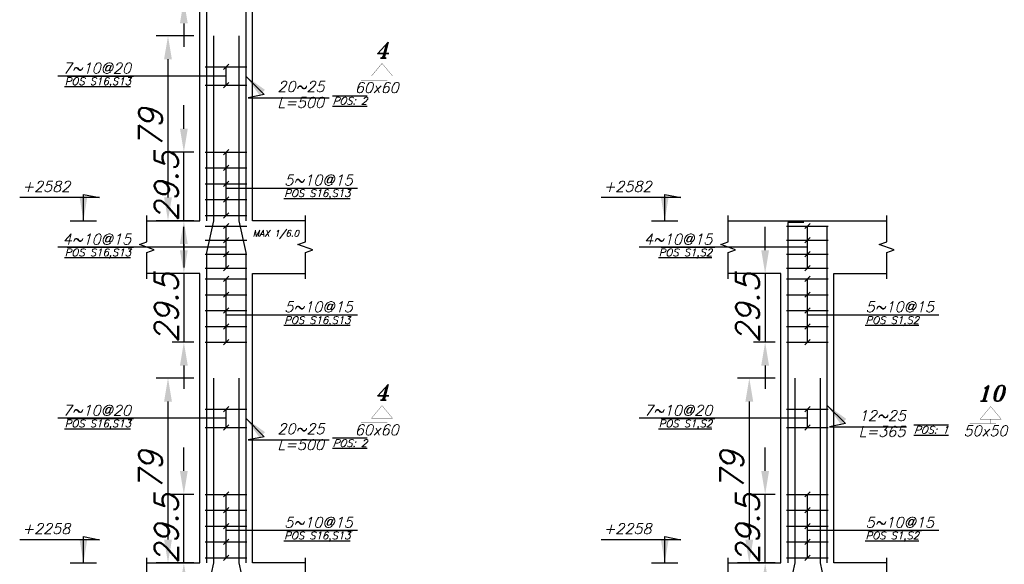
# Model space of a CAD drawing. Header units: inches. Extents: x 826 to 1034, y 702 to 834.
# Tile 22 of 93: x 882.64 to 891.06, y 736.59 to 741.24. Entities that reach past the tile are written whole.
import ezdxf
from ezdxf.enums import TextEntityAlignment as Align

# ---------------------------------------------------------------- set-up
doc = ezdxf.new("R2010")
doc.units = ezdxf.units.IN
doc.header["$MEASUREMENT"] = 0
doc.layers.add('SAZE_DRAWINGS', color=7, linetype='Continuous')
doc.styles.add('SAZE_STYLE', font='romansp.shx', dxfattribs={"oblique": 15})
doc.styles.add('SAZE_STYLE1', font='romant.shx', dxfattribs={"oblique": 15})
doc.dimstyles.new('SAZE_DIM_STYLE', dxfattribs={"dimtxt": 0.2, "dimasz": 0.2, "dimexe": 0.1, "dimexo": 0.05, "dimgap": 0.05, "dimtad": 0, "dimzin": 0, "dimdsep": 46, "dimtxsty": 'SAZE_STYLE', "dimcen": 0.09, "dimclrd": 2, "dimclre": 2, "dimclrt": 3, "dimadec": 0, "dimazin": 0, "dimtfac": 1, "dimtdec": 4, "dimtix": 1, "dimtmove": 1, "dimatfit": 3, "dimfxl": 1, "dimtolj": 1, "dimtzin": 0, "dimarcsym": 0})

# ---------------------------------------------------------------- blocks, each defined once
blk = doc.blocks.new('*D3776')
at = {"layer": 'Defpoints', "color": 0, "transparency": 16777216}
for p in [(884.1812, 738.1792), (883.9102, 736.5984), (884.1812, 736.5984)]:
    blk.add_point(p, dxfattribs=at)
at = {"layer": 'SAZE_DRAWINGS', "color": 2, "lineweight": -2, "transparency": 16777216}
for p, q in [((884.1312, 738.1792), (883.8102, 738.1792)), ((883.9102, 737.9792), (883.9102, 736.7984)), ((884.1312, 736.5984), (883.8102, 736.5984))]:
    blk.add_line(p, q, dxfattribs=at)
at = {"layer": 'SAZE_DRAWINGS', "color": 2, "transparency": 16777216}
for points in [[(883.8768, 737.9792), (883.9435, 737.9792), (883.9102, 738.1792)], [(883.8768, 736.7984), (883.9435, 736.7984), (883.9102, 736.5984)]]:
    blk.add_solid(points, dxfattribs=at)
at = {"layer": 'SAZE_DRAWINGS', "color": 3, "transparency": 16777216, "insert": (883.7602, 737.3888), "char_height": 0.2, "attachment_point": 5, "rotation": 90, "style": 'SAZE_STYLE'}
blk.add_mtext('\\A1;79', dxfattribs=at)
blk = doc.blocks.new('*D3779')
at = {"layer": 'Defpoints', "color": 0, "transparency": 16777216}
for p in [(884.1812, 741.1059), (883.9102, 739.5251), (884.1812, 739.5251)]:
    blk.add_point(p, dxfattribs=at)
at = {"layer": 'SAZE_DRAWINGS', "color": 2, "lineweight": -2, "transparency": 16777216}
for p, q in [((884.1312, 741.1059), (883.8102, 741.1059)), ((883.9102, 740.9059), (883.9102, 739.7251)), ((884.1312, 739.5251), (883.8102, 739.5251))]:
    blk.add_line(p, q, dxfattribs=at)
at = {"layer": 'SAZE_DRAWINGS', "color": 2, "transparency": 16777216}
for points in [[(883.8768, 740.9059), (883.9435, 740.9059), (883.9102, 741.1059)], [(883.8768, 739.7251), (883.9435, 739.7251), (883.9102, 739.5251)]]:
    blk.add_solid(points, dxfattribs=at)
at = {"layer": 'SAZE_DRAWINGS', "color": 3, "transparency": 16777216, "insert": (883.7602, 740.3155), "char_height": 0.2, "attachment_point": 5, "rotation": 90, "style": 'SAZE_STYLE'}
blk.add_mtext('\\A1;79', dxfattribs=at)
blk = doc.blocks.new('*D3771')
at = {"layer": 'Defpoints', "color": 0, "transparency": 16777216}
for p in [(884.0457, 737.1855), (884.1812, 737.1855), (884.1812, 736.5984)]:
    blk.add_point(p, dxfattribs=at)
at = {"layer": 'SAZE_DRAWINGS', "color": 2, "lineweight": -2, "transparency": 16777216}
for p, q in [((884.0457, 737.3855), (884.0457, 737.5855)), ((884.1312, 737.1855), (883.9457, 737.1855)), ((884.0457, 736.5984), (884.0457, 737.1855)), ((884.1312, 736.5984), (883.9457, 736.5984)), ((884.0457, 736.3984), (884.0457, 736.1984))]:
    blk.add_line(p, q, dxfattribs=at)
at = {"layer": 'SAZE_DRAWINGS', "color": 2, "transparency": 16777216}
for points in [[(884.0123, 737.3855), (884.079, 737.3855), (884.0457, 737.1855)], [(884.0123, 736.3984), (884.079, 736.3984), (884.0457, 736.5984)]]:
    blk.add_solid(points, dxfattribs=at)
at = {"layer": 'SAZE_DRAWINGS', "color": 3, "transparency": 16777216, "insert": (883.8957, 736.8919), "char_height": 0.2, "attachment_point": 5, "rotation": 90, "style": 'SAZE_STYLE'}
blk.add_mtext('\\A1;29.5', dxfattribs=at)
blk = doc.blocks.new('*D3772')
at = {"layer": 'Defpoints', "color": 0, "transparency": 16777216}
for p in [(884.1812, 739.0735), (884.0457, 738.4863), (884.1812, 738.4863)]:
    blk.add_point(p, dxfattribs=at)
at = {"layer": 'SAZE_DRAWINGS', "color": 2, "lineweight": -2, "transparency": 16777216}
for p, q in [((884.0457, 739.2735), (884.0457, 739.4735)), ((884.1312, 739.0735), (883.9457, 739.0735)), ((884.0457, 739.0735), (884.0457, 738.4863)), ((884.1312, 738.4863), (883.9457, 738.4863)), ((884.0457, 738.2863), (884.0457, 738.0863))]:
    blk.add_line(p, q, dxfattribs=at)
at = {"layer": 'SAZE_DRAWINGS', "color": 2, "transparency": 16777216}
for points in [[(884.0123, 739.2735), (884.079, 739.2735), (884.0457, 739.0735)], [(884.0123, 738.2863), (884.079, 738.2863), (884.0457, 738.4863)]]:
    blk.add_solid(points, dxfattribs=at)
at = {"layer": 'SAZE_DRAWINGS', "color": 3, "transparency": 16777216, "insert": (883.8957, 738.7799), "char_height": 0.2, "attachment_point": 5, "rotation": 90, "style": 'SAZE_STYLE'}
blk.add_mtext('\\A1;29.5', dxfattribs=at)
blk = doc.blocks.new('*D3774')
at = {"layer": 'Defpoints', "color": 0, "transparency": 16777216}
for p in [(884.0457, 740.1123), (884.1812, 740.1123), (884.1812, 739.5251)]:
    blk.add_point(p, dxfattribs=at)
at = {"layer": 'SAZE_DRAWINGS', "color": 2, "lineweight": -2, "transparency": 16777216}
for p, q in [((884.0457, 740.3123), (884.0457, 740.5123)), ((884.1312, 740.1123), (883.9457, 740.1123)), ((884.0457, 739.5251), (884.0457, 740.1123)), ((884.1312, 739.5251), (883.9457, 739.5251)), ((884.0457, 739.3251), (884.0457, 739.1251))]:
    blk.add_line(p, q, dxfattribs=at)
at = {"layer": 'SAZE_DRAWINGS', "color": 2, "transparency": 16777216}
for points in [[(884.0123, 740.3123), (884.079, 740.3123), (884.0457, 740.1123)], [(884.0123, 739.3251), (884.079, 739.3251), (884.0457, 739.5251)]]:
    blk.add_solid(points, dxfattribs=at)
at = {"layer": 'SAZE_DRAWINGS', "color": 3, "transparency": 16777216, "insert": (883.8957, 739.8187), "char_height": 0.2, "attachment_point": 5, "rotation": 90, "style": 'SAZE_STYLE'}
blk.add_mtext('\\A1;29.5', dxfattribs=at)
blk = doc.blocks.new('*D3775')
at = {"layer": 'Defpoints', "color": 0, "transparency": 16777216}
for p in [(884.1812, 742.0002), (884.0457, 741.413), (884.1812, 741.413)]:
    blk.add_point(p, dxfattribs=at)
at = {"layer": 'SAZE_DRAWINGS', "color": 2, "lineweight": -2, "transparency": 16777216}
for p, q in [((884.0457, 742.2002), (884.0457, 742.4002)), ((884.1312, 742.0002), (883.9457, 742.0002)), ((884.0457, 742.0002), (884.0457, 741.413)), ((884.1312, 741.413), (883.9457, 741.413)), ((884.0457, 741.213), (884.0457, 741.013))]:
    blk.add_line(p, q, dxfattribs=at)
at = {"layer": 'SAZE_DRAWINGS', "color": 2, "transparency": 16777216}
for points in [[(884.0123, 742.2002), (884.079, 742.2002), (884.0457, 742.0002)], [(884.0123, 741.213), (884.079, 741.213), (884.0457, 741.413)]]:
    blk.add_solid(points, dxfattribs=at)
at = {"layer": 'SAZE_DRAWINGS', "color": 3, "transparency": 16777216, "insert": (883.8957, 741.7066), "char_height": 0.2, "attachment_point": 5, "rotation": 90, "style": 'SAZE_STYLE'}
blk.add_mtext('\\A1;29.5', dxfattribs=at)
blk = doc.blocks.new('*D3689')
at = {"layer": 'Defpoints', "color": 0, "transparency": 16777216}
for p in [(889.1494, 738.1792), (888.8784, 736.5984), (889.1494, 736.5984)]:
    blk.add_point(p, dxfattribs=at)
at = {"layer": 'SAZE_DRAWINGS', "color": 2, "lineweight": -2, "transparency": 16777216}
for p, q in [((889.0994, 738.1792), (888.7784, 738.1792)), ((888.8784, 737.9792), (888.8784, 736.7984)), ((889.0994, 736.5984), (888.7784, 736.5984))]:
    blk.add_line(p, q, dxfattribs=at)
at = {"layer": 'SAZE_DRAWINGS', "color": 2, "transparency": 16777216}
for points in [[(888.8451, 737.9792), (888.9118, 737.9792), (888.8784, 738.1792)], [(888.8451, 736.7984), (888.9118, 736.7984), (888.8784, 736.5984)]]:
    blk.add_solid(points, dxfattribs=at)
at = {"layer": 'SAZE_DRAWINGS', "color": 3, "transparency": 16777216, "insert": (888.7284, 737.3888), "char_height": 0.2, "attachment_point": 5, "rotation": 90, "style": 'SAZE_STYLE'}
blk.add_mtext('\\A1;79', dxfattribs=at)
blk = doc.blocks.new('*D3692')
at = {"layer": 'Defpoints', "color": 0, "transparency": 16777216}
for p in [(889.0139, 737.1855), (889.1494, 737.1855), (889.1494, 736.5984)]:
    blk.add_point(p, dxfattribs=at)
at = {"layer": 'SAZE_DRAWINGS', "color": 2, "lineweight": -2, "transparency": 16777216}
for p, q in [((889.0139, 737.3855), (889.0139, 737.5855)), ((889.0994, 737.1855), (888.9139, 737.1855)), ((889.0139, 736.5984), (889.0139, 737.1855)), ((889.0994, 736.5984), (888.9139, 736.5984)), ((889.0139, 736.3984), (889.0139, 736.1984))]:
    blk.add_line(p, q, dxfattribs=at)
at = {"layer": 'SAZE_DRAWINGS', "color": 2, "transparency": 16777216}
for points in [[(888.9806, 737.3855), (889.0473, 737.3855), (889.0139, 737.1855)], [(888.9806, 736.3984), (889.0473, 736.3984), (889.0139, 736.5984)]]:
    blk.add_solid(points, dxfattribs=at)
at = {"layer": 'SAZE_DRAWINGS', "color": 3, "transparency": 16777216, "insert": (888.8639, 736.8919), "char_height": 0.2, "attachment_point": 5, "rotation": 90, "style": 'SAZE_STYLE'}
blk.add_mtext('\\A1;29.5', dxfattribs=at)
blk = doc.blocks.new('*D3693')
at = {"layer": 'Defpoints', "color": 0, "transparency": 16777216}
for p in [(889.1494, 739.0735), (889.0139, 738.4863), (889.1494, 738.4863)]:
    blk.add_point(p, dxfattribs=at)
at = {"layer": 'SAZE_DRAWINGS', "color": 2, "lineweight": -2, "transparency": 16777216}
for p, q in [((889.0139, 739.2735), (889.0139, 739.4735)), ((889.0994, 739.0735), (888.9139, 739.0735)), ((889.0139, 739.0735), (889.0139, 738.4863)), ((889.0994, 738.4863), (888.9139, 738.4863)), ((889.0139, 738.2863), (889.0139, 738.0863))]:
    blk.add_line(p, q, dxfattribs=at)
at = {"layer": 'SAZE_DRAWINGS', "color": 2, "transparency": 16777216}
for points in [[(888.9806, 739.2735), (889.0473, 739.2735), (889.0139, 739.0735)], [(888.9806, 738.2863), (889.0473, 738.2863), (889.0139, 738.4863)]]:
    blk.add_solid(points, dxfattribs=at)
at = {"layer": 'SAZE_DRAWINGS', "color": 3, "transparency": 16777216, "insert": (888.8639, 738.7799), "char_height": 0.2, "attachment_point": 5, "rotation": 90, "style": 'SAZE_STYLE'}
blk.add_mtext('\\A1;29.5', dxfattribs=at)

msp = doc.modelspace()

# ---------------------------------------------------------------- linework, layer by layer
at = {"layer": 'SAZE_DRAWINGS', "color": 3}
for p, q in [((884.2286, 740.8409), (884.5854, 740.8409)), ((884.2286, 740.6844), (884.5854, 740.6844)), ((884.2286, 740.1123), (884.5854, 740.1123)), ((884.2286, 739.9768), (884.5854, 739.9768)), ((884.2286, 739.8413), (884.5854, 739.8413)), ((884.2286, 739.7058), (884.5854, 739.7058)), ((884.2286, 739.5703), (884.5854, 739.5703)), ((883.0746, 739.5251), (883.3004, 739.5251)), ((884.2286, 739.4799), (884.5854, 739.4799)), ((888.0429, 739.5251), (888.2687, 739.5251)), ((888.6978, 739.5251), (890.0527, 739.5251)), ((889.1969, 739.4799), (889.5537, 739.4799)), ((884.2286, 739.3595), (884.5854, 739.3595)), ((889.1969, 739.3595), (889.5537, 739.3595)), ((884.2286, 739.2391), (884.5854, 739.2391)), ((889.1969, 739.2391), (889.5537, 739.2391)), ((884.2286, 739.1186), (884.5854, 739.1186)), ((889.1969, 739.1186), (889.5537, 739.1186)), ((884.2286, 739.0283), (884.5854, 739.0283)), ((889.1969, 739.0283), (889.5537, 739.0283)), ((884.2286, 738.8928), (884.5854, 738.8928)), ((889.1969, 738.8928), (889.5537, 738.8928)), ((884.2286, 738.7573), (884.5854, 738.7573)), ((889.1969, 738.7573), (889.5537, 738.7573)), ((884.2286, 738.6218), (884.5854, 738.6218)), ((889.1969, 738.6218), (889.5537, 738.6218)), ((884.2286, 738.4863), (884.5854, 738.4863)), ((889.1969, 738.4863), (889.5537, 738.4863)), ((884.2286, 737.9142), (884.5854, 737.9142)), ((889.1969, 737.9142), (889.5537, 737.9142)), ((884.2286, 737.7576), (884.5854, 737.7576)), ((889.1969, 737.7576), (889.5537, 737.7576)), ((884.2286, 737.1855), (884.5854, 737.1855)), ((889.1969, 737.1855), (889.5537, 737.1855)), ((884.2286, 737.05), (884.5854, 737.05)), ((889.1969, 737.05), (889.5537, 737.05)), ((884.2286, 736.9145), (884.5854, 736.9145)), ((889.1969, 736.9145), (889.5537, 736.9145)), ((884.2286, 736.779), (884.5854, 736.779)), ((889.1969, 736.779), (889.5537, 736.779)), ((883.0746, 736.5984), (883.3004, 736.5984)), ((884.2286, 736.6435), (884.5854, 736.6435)), ((888.0429, 736.5984), (888.2687, 736.5984)), ((889.1969, 736.6435), (889.5537, 736.6435))]:
    msp.add_line(p, q, dxfattribs=at)
at = {"layer": 'SAZE_DRAWINGS', "color": 2}
for p, q in [((884.4296, 740.8635), (884.3844, 740.8184)), ((884.407, 740.6844), (884.407, 740.8409)), ((884.407, 740.7627), (882.9676, 740.7627)), ((884.4296, 740.707), (884.3844, 740.6618)), ((884.4296, 740.1349), (884.3844, 740.0897)), ((884.407, 739.5703), (884.407, 740.1123)), ((884.4296, 739.9994), (884.3844, 739.9542)), ((884.4296, 739.8639), (884.3844, 739.8187)), ((884.407, 739.8051), (885.5302, 739.8051)), ((884.4296, 739.7284), (884.3844, 739.6832)), ((884.4296, 739.5929), (884.3844, 739.5477)), ((884.4296, 739.5025), (884.3844, 739.4574)), ((884.407, 739.1186), (884.407, 739.4799)), ((889.3978, 739.5025), (889.3527, 739.4574)), ((889.3753, 739.1186), (889.3753, 739.4799)), ((884.4296, 739.3821), (884.3844, 739.3369)), ((889.3978, 739.3821), (889.3527, 739.3369)), ((884.407, 739.2993), (882.9676, 739.2993)), ((889.3753, 739.2993), (887.9359, 739.2993)), ((884.4296, 739.2616), (884.3844, 739.2165)), ((889.3978, 739.2616), (889.3527, 739.2165)), ((884.4296, 739.1412), (884.3844, 739.096)), ((889.3978, 739.1412), (889.3527, 739.096)), ((884.4296, 739.0509), (884.3844, 739.0057)), ((889.3978, 739.0509), (889.3527, 739.0057)), ((884.407, 738.4863), (884.407, 739.0283)), ((889.3753, 738.4863), (889.3753, 739.0283)), ((884.4296, 738.9154), (884.3844, 738.8702)), ((889.3978, 738.9154), (889.3527, 738.8702)), ((884.4296, 738.7799), (884.3844, 738.7347)), ((889.3978, 738.7799), (889.3527, 738.7347)), ((884.407, 738.7212), (885.5302, 738.7212)), ((889.3753, 738.7212), (890.4985, 738.7212)), ((884.4296, 738.6444), (884.3844, 738.5992)), ((889.3978, 738.6444), (889.3527, 738.5992)), ((884.4296, 738.5089), (884.3844, 738.4637)), ((889.3978, 738.5089), (889.3527, 738.4637)), ((884.4296, 737.9368), (884.3844, 737.8916)), ((884.407, 737.7576), (884.407, 737.9142)), ((889.3978, 737.9368), (889.3527, 737.8916)), ((889.3753, 737.7576), (889.3753, 737.9142)), ((884.407, 737.8359), (882.9676, 737.8359)), ((884.4296, 737.7802), (884.3844, 737.735)), ((889.3753, 737.8359), (887.9359, 737.8359)), ((889.3978, 737.7802), (889.3527, 737.735)), ((884.4296, 737.2081), (884.3844, 737.1629)), ((884.407, 736.6435), (884.407, 737.1855)), ((889.3978, 737.2081), (889.3527, 737.1629)), ((889.3753, 736.6435), (889.3753, 737.1855)), ((884.4296, 737.0726), (884.3844, 737.0274)), ((889.3978, 737.0726), (889.3527, 737.0274)), ((884.4296, 736.9371), (884.3844, 736.8919)), ((889.3978, 736.9371), (889.3527, 736.8919)), ((884.407, 736.8784), (885.5302, 736.8784)), ((889.3753, 736.8784), (890.4985, 736.8784)), ((884.4296, 736.8016), (884.3844, 736.7564)), ((889.3978, 736.8016), (889.3527, 736.7564)), ((884.4296, 736.6661), (884.3844, 736.6209)), ((889.3978, 736.6661), (889.3527, 736.6209))]:
    msp.add_line(p, q, dxfattribs=at)
at = {"layer": 'SAZE_DRAWINGS', "color": 6}
for points in [[(884.2986, 744.0327), (884.2986, 742.4519), (884.2399, 742.1809), (884.2399, 739.5251)], [(884.5154, 744.0327), (884.5154, 742.4519), (884.5741, 742.1809), (884.5741, 739.5251)], [(884.2986, 741.1059), (884.2986, 739.5251), (884.2399, 739.2541), (884.2399, 736.5984)], [(884.5154, 741.1059), (884.5154, 739.5251), (884.5741, 739.2541), (884.5741, 736.5984)], [(889.3436, 739.5093), (889.2081, 739.5093), (889.2081, 736.5984)], [(889.4069, 739.4799), (889.5424, 739.4799), (889.5424, 736.5984)], [(884.2986, 738.1792), (884.2986, 736.5984), (884.2399, 736.3274), (884.2399, 733.6716)], [(884.5154, 738.1792), (884.5154, 736.5984), (884.5741, 736.3274), (884.5741, 733.6716)], [(889.2669, 738.1792), (889.2669, 736.5984), (889.2081, 736.3274), (889.2081, 733.6716)], [(889.4837, 738.1792), (889.4837, 736.5984), (889.5424, 736.3274), (889.5424, 733.6716)]]:
    msp.add_lwpolyline(points, dxfattribs=at)
at = {"layer": 'SAZE_DRAWINGS', "color": 3}
for points in [[(883.7295, 739.5251), (884.1812, 739.5251), (884.1812, 742.0002), (883.7295, 742.0002)], [(885.0845, 739.5251), (884.6328, 739.5251), (884.6328, 742.0002), (885.0845, 742.0002)], [(883.7295, 736.5984), (884.1812, 736.5984), (884.1812, 739.0735), (883.7295, 739.0735)], [(885.0845, 736.5984), (884.6328, 736.5984), (884.6328, 739.0735), (885.0845, 739.0735)], [(888.6978, 736.5984), (889.1494, 736.5984), (889.1494, 739.0735), (888.6978, 739.0735)], [(890.0527, 736.5984), (889.6011, 736.5984), (889.6011, 739.0735), (890.0527, 739.0735)]]:
    msp.add_lwpolyline(points, dxfattribs=at)
at = {"layer": 'SAZE_DRAWINGS', "color": 3, "const_width": 0.00226}
for points in [[(885.6491, 740.7627), (885.8297, 740.7627), (885.7394, 740.8711)], [(885.6491, 737.8359), (885.8297, 737.8359), (885.7394, 737.9443)], [(890.8514, 737.8282), (891.032, 737.8282), (890.9417, 737.9366)]]:
    msp.add_lwpolyline(points, close=True, dxfattribs=at)
for points in [[(885.7394, 740.7627), (885.7394, 740.7265), (885.7846, 740.7265), (885.5587, 740.7265)], [(885.7394, 737.8359), (885.7394, 737.7998), (885.7846, 737.7998), (885.5587, 737.7998)], [(890.9417, 737.8282), (890.9417, 737.792), (890.9869, 737.792), (890.761, 737.792)]]:
    msp.add_lwpolyline(points, dxfattribs=at)
at = {"layer": 'SAZE_DRAWINGS', "color": 1}
for points in [[(883.7295, 739.0283), (883.7295, 739.2541), (883.7927, 739.2767), (883.6663, 739.3219), (883.7295, 739.3444), (883.7295, 739.5703)], [(885.0845, 739.0283), (885.0845, 739.2541), (885.1477, 739.2767), (885.0213, 739.3219), (885.0845, 739.3444), (885.0845, 739.5703)], [(888.6978, 739.0283), (888.6978, 739.2541), (888.761, 739.2767), (888.6345, 739.3219), (888.6978, 739.3444), (888.6978, 739.5703)], [(890.0527, 739.0283), (890.0527, 739.2541), (890.116, 739.2767), (889.9895, 739.3219), (890.0527, 739.3444), (890.0527, 739.5703)], [(883.7295, 736.1015), (883.7295, 736.3274), (883.7927, 736.3499), (883.6663, 736.3951), (883.7295, 736.4177), (883.7295, 736.6435)], [(885.0845, 736.1015), (885.0845, 736.3274), (885.1477, 736.3499), (885.0213, 736.3951), (885.0845, 736.4177), (885.0845, 736.6435)], [(888.6978, 736.1015), (888.6978, 736.3274), (888.761, 736.3499), (888.6345, 736.3951), (888.6978, 736.4177), (888.6978, 736.6435)], [(890.0527, 736.1015), (890.0527, 736.3274), (890.116, 736.3499), (889.9895, 736.3951), (890.0527, 736.4177), (890.0527, 736.6435)]]:
    msp.add_lwpolyline(points, dxfattribs=at)

# ---------------------------------------------------------------- texts
at = {"layer": 'SAZE_DRAWINGS', "color": 3, "style": 'SAZE_STYLE1', "oblique": 15}
for s, p in [('4', (885.7394, 740.9162)), ('4', (885.7394, 737.9895)), ('10', (890.9417, 737.9817))]:
    msp.add_text(s, height=0.1355, dxfattribs=at).set_placement(p, align=Align.CENTER)
at = {"layer": 'SAZE_DRAWINGS', "color": 2, "style": 'SAZE_STYLE', "oblique": 15}
for s, p in [('7~10@20', (883.594, 740.7852)), ('4~10@15', (883.594, 739.3219)), ('4~10@15', (888.5623, 739.3219)), ('7~10@20', (883.594, 737.8585)), ('7~10@20', (888.5623, 737.8585))]:
    msp.add_text(s, height=0.09033, dxfattribs=at).set_placement(p, align=Align.RIGHT)
for s, p in [('%%U%%OPOS S16,S13', (883.5941, 740.7491)), ('%%U%%OPOS S16,S13', (883.5941, 739.2857)), ('%%U%%OPOS S1,S2', (888.5624, 739.2857)), ('%%U%%OPOS S16,S13', (883.5941, 737.8224)), ('%%U%%OPOS S1,S2', (888.5624, 737.8224))]:
    msp.add_text(s, height=0.063232, dxfattribs=at).set_placement(p, align=Align.TOP_RIGHT)
at = {"layer": 'SAZE_DRAWINGS', "color": 3, "style": 'SAZE_STYLE1', "oblique": 15}
for s, p in [('60x60', (885.6942, 740.7085)), ('60x60', (885.6942, 737.7817)), ('50x50', (890.8965, 737.774))]:
    msp.add_text(s, height=0.09033, dxfattribs=at).set_placement(p, align=Align.TOP_CENTER)
at = {"layer": 'SAZE_DRAWINGS', "color": 2, "style": 'SAZE_STYLE', "oblique": 15}
for p in [(884.9038, 739.8277), (884.9038, 738.7437), (889.8721, 738.7437), (884.9038, 736.901), (889.8721, 736.901)]:
    msp.add_text('5~10@15', height=0.09033, dxfattribs=at).set_placement(p)
for s, p in [('%%U%%OPOS S16,S13', (884.9039, 739.7916)), ('%%U%%OPOS S16,S13', (884.9039, 738.7076)), ('%%U%%OPOS S1,S2', (889.8722, 738.7076)), ('%%U%%OPOS S16,S13', (884.9039, 736.8648)), ('%%U%%OPOS S1,S2', (889.8722, 736.8648))]:
    msp.add_text(s, height=0.063232, dxfattribs=at).set_placement(p, align=Align.TOP_LEFT)
at = {"layer": 'SAZE_DRAWINGS', "color": 3, "style": 'SAZE_STYLE', "oblique": 15}
msp.add_text('MAX 1/6.0', height=0.0542, dxfattribs=at).set_placement((884.6351, 739.3896))
at = {"layer": 'SAZE_DRAWINGS', "color": 3, "char_height": 0.09033, "style": 'SAZE_STYLE'}
for s, insert, attachment_point in [('\\A1;20~25', (884.8451, 740.6272), 7), ('+2582', (883.0746, 739.7735), 9), ('+2582', (888.0429, 739.7735), 9), ('\\A1;12~25', (889.8134, 737.8133), 7), ('\\A1;20~25', (884.8451, 737.7004), 7), ('+2258', (883.0746, 736.8468), 9), ('+2258', (888.0429, 736.8468), 9)]:
    msp.add_mtext(s, dxfattribs=dict(at, insert=insert, attachment_point=attachment_point))
at = {"layer": 'SAZE_DRAWINGS', "color": 2, "attachment_point": 1, "style": 'SAZE_STYLE'}
for s, insert, char_height in [('L=500', (884.8451, 740.582), 0.09033), ('{\\Q20;\\L\\OPOS: 2}', (885.3162, 740.582), 0.063232), ('L=365', (889.8134, 737.7682), 0.09033), ('{\\Q20;\\L\\OPOS: 1}', (890.2848, 737.7682), 0.063232), ('L=500', (884.8451, 737.6552), 0.09033), ('{\\Q20;\\L\\OPOS: 2}', (885.3162, 737.6552), 0.063232)]:
    msp.add_mtext(s, dxfattribs=dict(at, insert=insert, char_height=char_height))

# ---------------------------------------------------------------- dimensions: what is measured, and where the dimension line sits
at = {"layer": 'SAZE_DRAWINGS', "color": 3}
for base, p1, p2, override, picture, middle in [((884.0457, 741.413), (884.1812, 742.0002), (884.1812, 741.413), {"dimtxt": 0.2, "dimasz": 0.2, "dimgap": 0.05, "dimtad": 1, "dimtoh": 1, "dimdec": 1, "dimlfac": 50, "dimrnd": 0.5, "dimzin": 8, "dimclrd": 2, "dimclre": 2, "dimclrt": 3}, '*D3775', (883.8957, 741.7066)), ((883.9102, 739.5251), (884.1812, 741.1059), (884.1812, 739.5251), {"dimtxt": 0.2, "dimasz": 0.2, "dimgap": 0.05, "dimtad": 1, "dimtoh": 1, "dimdec": 1, "dimlfac": 50, "dimrnd": 1, "dimzin": 8, "dimclrd": 2, "dimclre": 2, "dimclrt": 3}, '*D3779', (883.7602, 740.3155)), ((884.0457, 740.1123), (884.1812, 739.5251), (884.1812, 740.1123), {"dimtxt": 0.2, "dimasz": 0.2, "dimgap": 0.05, "dimtad": 1, "dimtoh": 1, "dimdec": 1, "dimlfac": 50, "dimrnd": 0.5, "dimzin": 8, "dimclrd": 2, "dimclre": 2, "dimclrt": 3}, '*D3774', (883.8957, 739.8187)), ((884.0457, 738.4863), (884.1812, 739.0735), (884.1812, 738.4863), {"dimtxt": 0.2, "dimasz": 0.2, "dimgap": 0.05, "dimtad": 1, "dimtoh": 1, "dimdec": 1, "dimlfac": 50, "dimrnd": 0.5, "dimzin": 8, "dimclrd": 2, "dimclre": 2, "dimclrt": 3}, '*D3772', (883.8957, 738.7799)), ((889.0139, 738.4863), (889.1494, 739.0735), (889.1494, 738.4863), {"dimtxt": 0.2, "dimasz": 0.2, "dimgap": 0.05, "dimtad": 1, "dimtoh": 1, "dimdec": 1, "dimlfac": 50, "dimrnd": 0.5, "dimzin": 8, "dimclrd": 2, "dimclre": 2, "dimclrt": 3}, '*D3693', (888.8639, 738.7799)), ((883.9102, 736.5984), (884.1812, 738.1792), (884.1812, 736.5984), {"dimtxt": 0.2, "dimasz": 0.2, "dimgap": 0.05, "dimtad": 1, "dimtoh": 1, "dimdec": 1, "dimlfac": 50, "dimrnd": 1, "dimzin": 8, "dimclrd": 2, "dimclre": 2, "dimclrt": 3}, '*D3776', (883.7602, 737.3888)), ((888.8784, 736.5984), (889.1494, 738.1792), (889.1494, 736.5984), {"dimtxt": 0.2, "dimasz": 0.2, "dimgap": 0.05, "dimtad": 1, "dimtoh": 1, "dimdec": 1, "dimlfac": 50, "dimrnd": 1, "dimzin": 8, "dimclrd": 2, "dimclre": 2, "dimclrt": 3}, '*D3689', (888.7284, 737.3888)), ((884.0457, 737.1855), (884.1812, 736.5984), (884.1812, 737.1855), {"dimtxt": 0.2, "dimasz": 0.2, "dimgap": 0.05, "dimtad": 1, "dimtoh": 1, "dimdec": 1, "dimlfac": 50, "dimrnd": 0.5, "dimzin": 8, "dimclrd": 2, "dimclre": 2, "dimclrt": 3}, '*D3771', (883.8957, 736.8919)), ((889.0139, 737.1855), (889.1494, 736.5984), (889.1494, 737.1855), {"dimtxt": 0.2, "dimasz": 0.2, "dimgap": 0.05, "dimtad": 1, "dimtoh": 1, "dimdec": 1, "dimlfac": 50, "dimrnd": 0.5, "dimzin": 8, "dimclrd": 2, "dimclre": 2, "dimclrt": 3}, '*D3692', (888.8639, 736.8919))]:
    dim = msp.add_linear_dim(base=base, p1=p1, p2=p2, angle=90, dimstyle='SAZE_DIM_STYLE', override=override, dxfattribs=at)
    dim.commit()
    dim.dimension.update_dxf_attribs({"geometry": picture, "text_midpoint": middle})

# ---------------------------------------------------------------- leaders
at = {"layer": 'SAZE_DRAWINGS', "color": 7, "annotation_type": 0, "has_hookline": 1}
for points, hookline_direction, text_width in [([(884.5741, 740.7627), (884.7322, 740.6046), (884.5951, 740.5772), (884.7951, 740.5772)], 0, 0.4415), ([(883.1875, 739.5251), (883.1875, 739.7509), (883.3246, 739.7235), (883.1246, 739.7235)], 1, 0.4308), ([(888.1558, 739.5251), (888.1558, 739.7509), (888.2929, 739.7235), (888.0929, 739.7235)], 1, 0.4308), ([(889.5424, 737.9488), (889.7005, 737.7907), (889.5634, 737.7633), (889.7634, 737.7633)], 0, 0.409), ([(884.5741, 737.8359), (884.7322, 737.6778), (884.5951, 737.6504), (884.7951, 737.6504)], 0, 0.4415), ([(883.1875, 736.5984), (883.1875, 736.8242), (883.3246, 736.7968), (883.1246, 736.7968)], 1, 0.4319), ([(888.1558, 736.5984), (888.1558, 736.8242), (888.2929, 736.7968), (888.0929, 736.7968)], 1, 0.4319)]:
    msp.add_leader(points, dimstyle='SAZE_DIM_STYLE', override={"dimasz": 0.2, "dimgap": 0.05, "dimtad": 1, "dimtoh": 1, "dimrnd": 0.05, "dimclrd": 2}, dxfattribs=dict(at, hookline_direction=hookline_direction, text_width=text_width))

doc.saveas('drawing.dxf')
